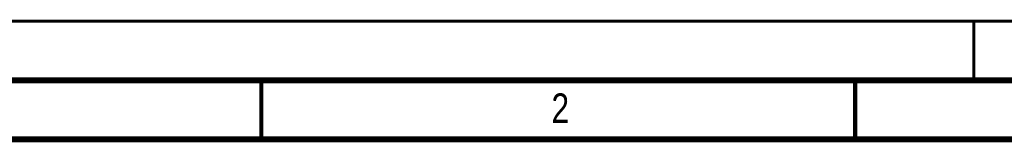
# Model space of a CAD drawing. Header units: millimetres. Extents: x 0 to 420, y 0 to 297.
# Tile 13 of 24: x 45 to 128, y 287 to 297. Entities that reach past the tile are written whole.
import ezdxf

# ---------------------------------------------------------------- set-up
doc = ezdxf.new("R2010")
doc.units = ezdxf.units.MM
doc.header["$LTSCALE"] = 23.1
doc.layers.add('T-REX12D-TA1-1XX_DXF_FORMAT', color=7, linetype='CONTINUOUS')
doc.styles.get("Standard").update_dxf_attribs({"font": 'txt', "width": 0.8})

msp = doc.modelspace()

# ---------------------------------------------------------------- linework, layer by layer
at = {"layer": 'T-REX12D-TA1-1XX_DXF_FORMAT', "color": 9, "linetype": 'Continuous', "const_width": 0.25}
msp.add_lwpolyline([(0, 297), (420, 297)], dxfattribs=at)
at = {"layer": 'T-REX12D-TA1-1XX_DXF_FORMAT', "color": 7, "linetype": 'Continuous'}
for points, const_width in [([(125, 292), (125, 297)], 0.25), ([(415, 292), (15, 292)], 0.5), ([(65, 287), (65, 292)], 0.35), ([(115, 287), (115, 292)], 0.35), ([(410, 287), (20, 287)], 0.5)]:
    msp.add_lwpolyline(points, dxfattribs=dict(at, const_width=const_width))

# ---------------------------------------------------------------- texts
at = {"layer": 'T-REX12D-TA1-1XX_DXF_FORMAT', "color": 5, "linetype": 'Continuous', "insert": (89.4276, 290.8879), "char_height": 2.5, "width": 2.946429, "attachment_point": 1, "line_spacing_factor": 0.9}
msp.add_mtext('2', dxfattribs=at)

doc.saveas('drawing.dxf')
